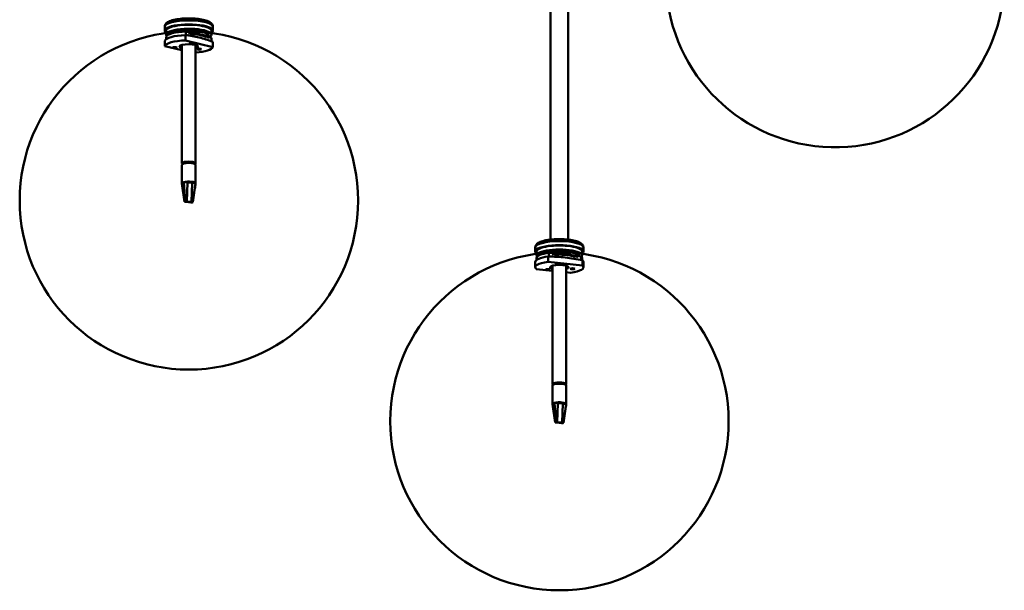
# Model space of a CAD drawing. Header units: millimetres. Extents: x 152 to 5146, y 650 to 3151.
# Tile 9 of 10: x 4430 to 5146, y 1367 to 1783. Entities that reach past the tile are written whole.
import ezdxf

# ---------------------------------------------------------------- set-up
doc = ezdxf.new("R2010")
doc.units = ezdxf.units.MM
doc.header["$LTSCALE"] = 18
doc.layers.add('Widoczne (ISO)', color=7, linetype='Continuous', lineweight=50)
doc.layers.add('Widoczne wąskie (ISO)', color=7, linetype='Continuous', lineweight=35)

msp = doc.modelspace()

# ---------------------------------------------------------------- linework, layer by layer
at = {"layer": 'Widoczne (ISO)', "linetype": 'Continuous', "lineweight": 50}
for p, q in [((4816.17, 1622.5), (4816.17, 1800.93)), ((4829.17, 1622.5), (4829.17, 1800.93)), ((4535.71, 1774.56), (4535.71, 1777.46)), ((4570.71, 1774.56), (4570.71, 1777.46)), ((4536.71, 1774.56), (4536.71, 1771.66)), ((4536.74, 1768.37), (4536.74, 1770.02)), ((4550.87, 1767.46), (4550.87, 1771.32)), ((4556.23, 1772.73), (4551.17, 1773.97)), ((4551.17, 1771.29), (4551.17, 1773.97)), ((4552.49, 1773.65), (4553.23, 1774.24)), ((4554.14, 1774.6), (4554.14, 1773.24)), ((4569.67, 1769.44), (4556.98, 1772.55)), ((4557.14, 1774.73), (4557.14, 1772.51)), ((4557.98, 1774.61), (4557.98, 1772.99)), ((4558.94, 1773.77), (4557.98, 1772.99)), ((4558.21, 1772.93), (4558.21, 1772.25)), ((4559.33, 1772.54), (4559.33, 1771.97)), ((4559.68, 1772.35), (4559.68, 1771.89)), ((4569.67, 1766.85), (4569.67, 1769.44)), ((4569.71, 1774.56), (4569.71, 1771.66)), ((4535.76, 1767.19), (4535.76, 1763.32)), ((4535.76, 1763.32), (4548.21, 1760.28)), ((4548.21, 1764.14), (4548.21, 1677.97)), ((4570.65, 1762.62), (4550.87, 1767.46)), ((4558.21, 1764.14), (4558.21, 1677.97)), ((4570.65, 1766.48), (4570.65, 1762.62)), ((4548.21, 1677), (4548.21, 1663.48)), ((4550.06, 1678.71), (4548.96, 1678.02)), ((4548.96, 1678.02), (4548.96, 1677.69)), ((4548.96, 1677.69), (4548.96, 1677.97)), ((4550.06, 1678.01), (4550.06, 1678.71)), ((4553.41, 1679.07), (4553.41, 1678.3)), ((4556.07, 1678.78), (4553.41, 1679.07)), ((4556.07, 1678.07), (4556.07, 1678.78)), ((4557.46, 1677.69), (4557.46, 1677.97)), ((4558.21, 1677), (4558.21, 1663.48)), ((4550.15, 1650.08), (4548.21, 1663.46)), ((4549.74, 1664.41), (4552.22, 1664.15)), ((4550.72, 1650.44), (4549.74, 1664.41)), ((4552.22, 1664.15), (4555.73, 1663.77)), ((4555.73, 1663.77), (4558.2, 1663.5)), ((4556.26, 1649.84), (4558.2, 1663.5)), ((4550.72, 1650.44), (4550.15, 1650.08)), ((4550.15, 1650.08), (4551.16, 1649.97)), ((4551.74, 1650.33), (4550.72, 1650.44)), ((4551.16, 1649.97), (4554.67, 1649.59)), ((4555.25, 1649.95), (4551.74, 1650.33)), ((4554.67, 1649.59), (4555.69, 1649.48)), ((4556.26, 1649.84), (4555.25, 1649.95)), ((4555.69, 1649.48), (4556.26, 1649.84)), ((4805.17, 1613.95), (4805.17, 1616.85)), ((4806.17, 1613.95), (4806.17, 1611.05)), ((4821.46, 1612.2), (4815.06, 1612.91)), ((4815.06, 1610.21), (4815.06, 1612.91)), ((4819.89, 1613.75), (4819.89, 1612.38)), ((4838.49, 1610.33), (4822.42, 1612.1)), ((4822.89, 1613.75), (4822.89, 1612.05)), ((4827.45, 1614), (4827.45, 1612.37)), ((4828.41, 1613.16), (4827.45, 1612.37)), ((4827.67, 1612.32), (4827.67, 1611.52)), ((4829.15, 1611.74), (4829.15, 1611.36)), ((4839.17, 1613.95), (4839.17, 1611.05)), ((4840.17, 1613.95), (4840.17, 1616.85)), ((4805.17, 1602.36), (4805.17, 1606.22)), ((4806.17, 1607.73), (4806.17, 1609.12)), ((4814.44, 1606.35), (4814.44, 1610.22)), ((4839.5, 1603.6), (4814.44, 1606.35)), ((4838.49, 1607.68), (4838.49, 1610.33)), ((4839.17, 1607.53), (4839.17, 1609.12)), ((4839.5, 1607.47), (4839.5, 1603.6)), ((4840.17, 1602.36), (4840.17, 1606.22)), ((4805.85, 1601.11), (4817.67, 1599.81)), ((4817.67, 1603.53), (4817.67, 1517.36)), ((4827.67, 1603.53), (4827.67, 1517.36)), ((4827.67, 1598.72), (4830.9, 1598.36)), ((4819.52, 1518.09), (4818.43, 1517.41)), ((4819.52, 1517.39), (4819.52, 1518.09)), ((4822.87, 1518.45), (4822.87, 1517.68)), ((4825.53, 1518.17), (4822.87, 1518.45)), ((4825.53, 1517.45), (4825.53, 1518.17)), ((4817.67, 1516.39), (4817.67, 1502.87)), ((4818.42, 1517.07), (4818.42, 1517.36)), ((4818.43, 1517.41), (4818.43, 1517.07)), ((4826.92, 1517.07), (4826.92, 1517.36)), ((4827.67, 1516.39), (4827.67, 1502.87)), ((4819.2, 1503.8), (4821.68, 1503.53)), ((4820.19, 1489.82), (4819.2, 1503.8)), ((4821.68, 1503.53), (4825.19, 1503.16)), ((4819.61, 1489.46), (4817.67, 1502.84)), ((4825.19, 1503.16), (4827.67, 1502.89)), ((4825.73, 1489.23), (4827.67, 1502.89)), ((4820.19, 1489.82), (4819.61, 1489.46)), ((4819.61, 1489.46), (4820.63, 1489.35)), ((4821.2, 1489.71), (4820.19, 1489.82)), ((4820.63, 1489.35), (4824.14, 1488.98)), ((4824.71, 1489.33), (4821.2, 1489.71)), ((4825.73, 1489.23), (4824.71, 1489.33)), ((4825.16, 1488.87), (4825.73, 1489.23)), ((4824.14, 1488.98), (4825.16, 1488.87))]:
    msp.add_line(p, q, dxfattribs=at)
for centre in [(4553.3, 1650.94), (4822.76, 1490.33)]:
    msp.add_circle(centre, 123, dxfattribs=at)
msp.add_arc((5023.21, 1812.69), 123, 182.76781, 166.40862, dxfattribs=at)
for centre, major_axis, start_param, end_param in [((4553.21, 1774.56), (-17.5, 0), 2.8019, 6.622878), ((4553.21, 1771.66), (16.5, 0), 5.838491, 9.652937), ((4553.21, 1774.56), (16.5, 0), 0, 3.141593), ((4553.21, 1766.83), (-17.5, 0), 4.846029, 6.20546), ((4553.21, 1769.73), (-16.5, 0), 4.83597, 6.21552), ((4553.3, 1770.87), (-14.49, 0), 2.908439, 5.916041), ((4553.3, 1768.92), (14.49, 0), 0.042269, 1.584442), ((4556.09, 1774.01), (-3, 0), 2.833562, 5.975155), ((4555.64, 1770.74), (-1.5, 0), 3.600454, 4.309442), ((4553.21, 1774.08), (5, 0), 0.300264, 0.473273), ((4553.21, 1771.66), (7, 0), 0.053927, 0.819855), ((4553.21, 1762.97), (-17.5, 0), 4.846029, 6.20546), ((4553.21, 1762.97), (-6.75, 0), 2.404969, 7.019809), ((4553.21, 1762.97), (17.5, 0), 5.002141, 6.20546), ((4553.21, 1677.97), (5, 0), 5.900724, 9.807239), ((4553.21, 1677), (-5, 0), 3.141593, 6.283185), ((4553.21, 1677.97), (-4.25, 0), 6.234458, 6.283185), ((4553.21, 1677.97), (4.25, 0), 1.52207, 2.403463), ((4553.21, 1677.97), (4.25, 0), 0, 0.832667), ((4553.21, 1663.48), (-5, 0), 5.477017, 6.300051), ((4553.21, 1663.48), (-5, 0), 0.016866, 0.058202), ((4553.21, 1663.48), (5, 0), 0.016866, 2.335425), ((4553.21, 1663.48), (5, 0), 6.24563, 6.300051), ((4822.67, 1613.95), (-17.5, 0), 2.8019, 6.622878), ((4822.67, 1613.95), (16.5, 0), 0, 3.141593), ((4822.67, 1611.05), (16.5, 0), 6.055026, 9.652937), ((4822.67, 1609.12), (-16.5, 0), 5.19211, 6.283185), ((4822.76, 1610.25), (-14.49, 0), 3.200186, 5.916041), ((4822.76, 1608.31), (14.49, 0), 0.399937, 1.939054), ((4822.67, 1611.05), (7, 0), 1.979343, 2.195298), ((4825.55, 1613.39), (3, 0), 5.975155, 8.944972), ((4822.67, 1613.47), (5, 0), 0.300264, 0.473273), ((4822.67, 1611.05), (7, 0), 0.143694, 0.819855), ((4822.67, 1602.36), (-17.5, 0), 5.20217, 6.5616), ((4822.67, 1606.22), (-17.5, 0), 5.20217, 6.283185), ((4822.67, 1602.36), (-6.75, 0), 2.404969, 7.019809), ((4821.39, 1610.18), (-1.5, 0), 3.956594, 4.665583), ((4822.67, 1609.12), (16.5, 0), 0, 0.288474), ((4822.67, 1606.22), (17.5, 0), 0, 0.278414), ((4822.67, 1602.36), (17.5, 0), 5.20217, 6.5616), ((4822.67, 1517.36), (5, 0), 5.900724, 9.807239), ((4822.67, 1517.36), (4.25, 0), 1.523645, 2.405039), ((4822.67, 1517.36), (4.25, 0), 0, 0.834242), ((4822.67, 1516.39), (-5, 0), 3.141593, 6.283185), ((4822.67, 1517.36), (-4.25, 0), 6.236034, 6.283185), ((4822.67, 1502.87), (-5, 0), 5.478593, 6.301626), ((4822.67, 1502.87), (5, 0), 0.018441, 2.337), ((4822.67, 1502.87), (-5, 0), 0.018441, 0.056598), ((4822.67, 1502.87), (5, 0), 6.245624, 6.301626)]:
    msp.add_ellipse(centre, major_axis=major_axis, ratio=0.258819, start_param=start_param, end_param=end_param, dxfattribs=at)
for centre in [(4543.14, 1762.19), (4555.64, 1765.61), (4560.83, 1761.1), (4821.39, 1605.05), (4814.29, 1600.72), (4832.34, 1601.3)]:
    msp.add_ellipse(centre, major_axis=(1.5, 0), ratio=0.258819, dxfattribs=at)
for points, knots in [([(4535.71, 1777.46), (4535.71, 1777.99), (4535.85, 1778.5), (4536.35, 1779.46), (4536.74, 1779.87), (4537.98, 1780.89), (4538.98, 1781.35), (4541.48, 1782.21), (4543.03, 1782.57), (4546.32, 1783.1), (4548.04, 1783.28), (4551.54, 1783.47), (4553.33, 1783.5), (4556.83, 1783.39), (4558.55, 1783.26), (4561.79, 1782.86), (4563.3, 1782.58), (4566.04, 1781.88), (4567.25, 1781.45), (4568.82, 1780.57), (4569.34, 1780.21), (4570.03, 1779.44), (4570.26, 1779.12), (4570.6, 1778.35), (4570.71, 1777.91), (4570.71, 1777.46)], [0.813356, 0.813356, 0.813356, 0.813356, 0.947584, 0.947584, 1.119487, 1.119487, 1.458208, 1.458208, 1.831717, 1.831717, 2.170539, 2.170539, 2.501521, 2.501521, 2.831765, 2.831765, 3.166983, 3.166983, 3.521212, 3.521212, 3.724862, 3.724862, 3.839905, 3.839905, 3.954948, 3.954948, 3.954948, 3.954948]), ([(4539.8, 1772.23), (4540.62, 1772.78), (4541.68, 1773.19), (4544.12, 1773.86), (4545.46, 1774.12), (4548.32, 1774.49), (4549.83, 1774.61), (4552.89, 1774.72), (4554.45, 1774.71), (4557.47, 1774.56), (4558.93, 1774.42), (4561.65, 1774.02), (4562.9, 1773.76), (4565.11, 1773.11), (4566.05, 1772.73), (4566.79, 1772.23)], [0.960367, 0.960367, 0.960367, 0.960367, 1.343519, 1.343519, 1.68985, 1.68985, 2.020992, 2.020992, 2.348297, 2.348297, 2.675882, 2.675882, 3.008167, 3.008167, 3.356323, 3.356323, 3.356323, 3.356323]), ([(4550.87, 1771.32), (4554.25, 1770.94), (4557.58, 1770.32), (4563.95, 1768.76), (4567.27, 1767.76), (4570.65, 1766.48)], [35.882115, 35.882115, 35.882115, 35.882115, 37.196513, 37.196513, 38.510912, 38.510912, 38.510912, 38.510912]), ([(4554.26, 1772.19), (4555.64, 1772.17), (4557, 1772.09), (4559.56, 1771.82), (4560.76, 1771.64), (4562.81, 1771.2), (4563.69, 1770.94), (4564.97, 1770.43), (4565.41, 1770.17), (4565.71, 1769.92), (4565.77, 1769.86), (4565.79, 1769.83)], [2.230192, 2.230192, 2.230192, 2.230192, 2.539007, 2.539007, 2.849455, 2.849455, 3.151411, 3.151411, 3.428933, 3.428933, 3.532613, 3.532613, 3.532613, 3.532613]), ([(4805.17, 1616.85), (4805.17, 1617.37), (4805.32, 1617.88), (4805.82, 1618.85), (4806.21, 1619.26), (4807.45, 1620.28), (4808.44, 1620.74), (4810.94, 1621.6), (4812.49, 1621.96), (4815.79, 1622.49), (4817.5, 1622.66), (4821, 1622.86), (4822.79, 1622.88), (4826.3, 1622.78), (4828.02, 1622.65), (4831.26, 1622.24), (4832.77, 1621.97), (4835.51, 1621.26), (4836.71, 1620.84), (4838.29, 1619.96), (4838.8, 1619.59), (4839.5, 1618.83), (4839.73, 1618.5), (4840.07, 1617.74), (4840.17, 1617.3), (4840.17, 1616.85)], [1.169496, 1.169496, 1.169496, 1.169496, 1.303724, 1.303724, 1.475627, 1.475627, 1.814348, 1.814348, 2.187858, 2.187858, 2.526679, 2.526679, 2.857661, 2.857661, 3.187905, 3.187905, 3.523123, 3.523123, 3.877352, 3.877352, 4.081003, 4.081003, 4.196045, 4.196045, 4.311088, 4.311088, 4.311088, 4.311088]), ([(4809.27, 1611.62), (4810.09, 1612.16), (4811.14, 1612.57), (4813.59, 1613.24), (4814.93, 1613.5), (4817.79, 1613.88), (4819.3, 1614), (4822.36, 1614.11), (4823.91, 1614.1), (4826.93, 1613.95), (4828.4, 1613.81), (4831.12, 1613.41), (4832.37, 1613.15), (4834.57, 1612.5), (4835.51, 1612.11), (4836.26, 1611.62)], [0.960367, 0.960367, 0.960367, 0.960367, 1.343519, 1.343519, 1.68985, 1.68985, 2.020992, 2.020992, 2.348297, 2.348297, 2.675882, 2.675882, 3.008167, 3.008167, 3.356323, 3.356323, 3.356323, 3.356323]), ([(4819.04, 1611.45), (4819.2, 1611.46), (4819.36, 1611.47), (4820.87, 1611.57), (4822.28, 1611.6), (4825.07, 1611.56), (4826.45, 1611.47), (4829.03, 1611.21), (4830.22, 1611.02), (4832.28, 1610.58), (4833.15, 1610.33), (4833.97, 1610), (4834.1, 1609.95), (4834.23, 1609.89)], [1.876923, 1.876923, 1.876923, 1.876923, 1.914124, 1.914124, 2.226119, 2.226119, 2.539007, 2.539007, 2.849455, 2.849455, 3.151411, 3.151411, 3.217282, 3.217282, 3.217282, 3.217282]), ([(4814.44, 1610.22), (4818.72, 1610.19), (4822.94, 1609.92), (4831, 1609.04), (4835.22, 1608.38), (4839.5, 1607.47)], [35.882115, 35.882115, 35.882115, 35.882115, 37.196513, 37.196513, 38.510912, 38.510912, 38.510912, 38.510912])]:
    msp.add_open_spline(points, degree=3, knots=knots, dxfattribs=at)
for points in [[(4558.2, 1663.43), (4558.01, 1662.11), (4557.82, 1660.78), (4557.63, 1659.46)], [(4827.67, 1502.82), (4827.47, 1501.46), (4827.28, 1500.11), (4827.08, 1498.76)]]:
    msp.add_open_spline(points, degree=3, dxfattribs=at)
at = {"layer": 'Widoczne wąskie (ISO)', "linetype": 'Continuous', "lineweight": 50}
for p, q in [((4558.94, 1774.24), (4558.94, 1773.77)), ((4552.22, 1664.15), (4551.74, 1650.33)), ((4555.73, 1663.77), (4555.25, 1649.95)), ((4551.74, 1650.33), (4551.16, 1649.97)), ((4555.25, 1649.95), (4554.67, 1649.59)), ((4828.41, 1613.63), (4828.41, 1613.16)), ((4821.68, 1503.53), (4821.2, 1489.71)), ((4825.19, 1503.16), (4824.71, 1489.33)), ((4821.2, 1489.71), (4820.63, 1489.35)), ((4824.71, 1489.33), (4824.14, 1488.98))]:
    msp.add_line(p, q, dxfattribs=at)
for centre in [(4553.21, 1777.46), (4822.67, 1616.85)]:
    msp.add_ellipse(centre, major_axis=(-17.5, 0), ratio=0.258819, start_param=3.141593, end_param=6.283185, dxfattribs=at)

doc.saveas('drawing.dxf')
